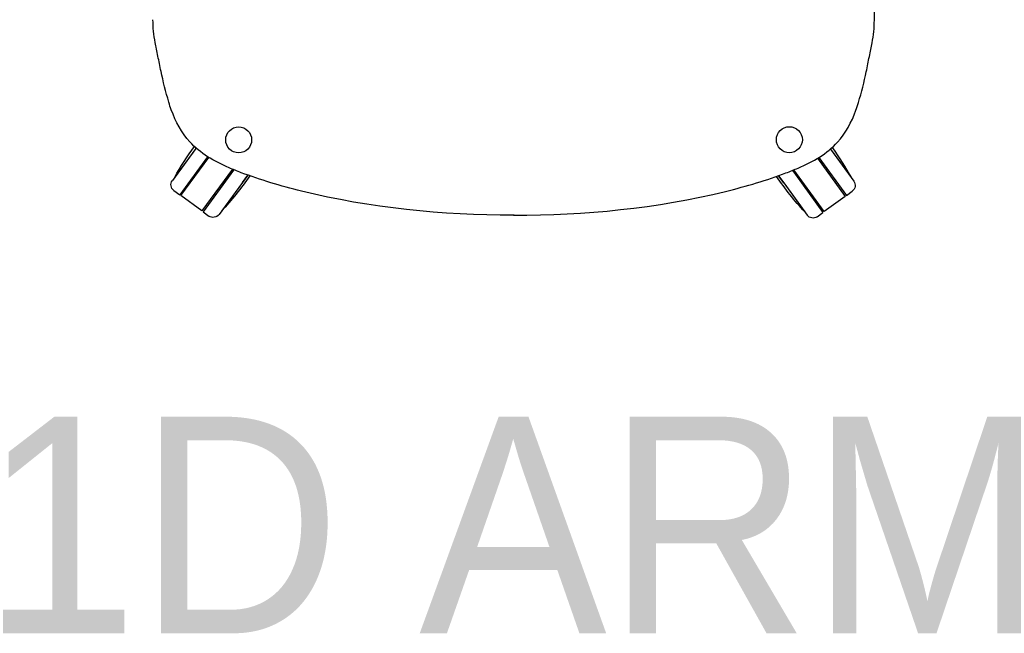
# Model space of a CAD drawing. Header units: metres. Extents: x 1.1 to 14.9, y -7.2 to 0.
# Tile 6 of 22: x 4.971 to 5.653, y -2.968 to -2.544. Entities that reach past the tile are written whole.
import ezdxf

# ---------------------------------------------------------------- set-up
doc = ezdxf.new("R2010")
doc.units = ezdxf.units.M
doc.header["$MEASUREMENT"] = 0
for name, color, linetype in [('2D_Any', 251, 'Continuous'), ('72_AIX_TNKFLEX_D3_FLEX_RUEDA_ESTANDAR', 7, 'Continuous'), ('72_EGR_BASE_TEXT', 7, 'Continuous')]:
    doc.layers.add(name, color=color, linetype=linetype)
doc.styles.add('X3G_ENTITY_12460', font='txt', dxfattribs={"height": 0.15})

# ---------------------------------------------------------------- blocks, each defined once
blk = doc.blocks.new('72AIX_TNKFLEX_D3_CRON_RUEDA_1')
blk.add_circle((0, 0), 0.009)
blk.add_point((0.01, 0.022, -0.069))
blk = doc.blocks.new('2D_fLEX')
at = {"layer": '2D_Any'}
for p, q in [((-0.22015, 0.04637), (-0.23634, 0.02414)), ((-0.22015, 0.04637), (-0.23472, 0.02637)), ((-0.22015, 0.04637), (-0.21998, 0.04661)), ((-0.21998, 0.04661), (-0.22015, 0.04637)), ((0.21958, 0.04591), (0.21957, 0.04592)), ((0.21957, 0.04592), (0.21958, 0.04591)), ((0.21958, 0.04591), (0.23572, 0.02364)), ((0.21958, 0.04591), (0.23411, 0.02587)), ((-0.21207, 0.04049), (-0.2312, 0.01421)), ((-0.23039, 0.01362), (-0.21111, 0.0401)), ((-0.21196, 0.04063), (-0.21207, 0.04049)), ((0.21063, 0.03951), (0.22975, 0.01314)), ((0.21149, 0.04004), (0.23056, 0.01372)), ((-0.19476, 0.03197), (-0.21584, 0.00303)), ((-0.1959, 0.02871), (-0.21503, 0.00244)), ((-0.19381, 0.03158), (-0.1959, 0.02871)), ((-0.18782, 0.02283), (-0.18414, 0.02788)), ((-0.18414, 0.02788), (-0.18782, 0.02283)), ((0.1872, 0.02243), (0.18356, 0.02744)), ((0.18356, 0.02744), (0.1872, 0.02243)), ((0.19325, 0.03111), (0.19529, 0.0283)), ((0.21518, 0.00257), (0.19421, 0.0315)), ((0.19529, 0.0283), (0.21437, 0.00198)), ((-0.18782, 0.02283), (-0.20401, 0.0006)), ((-0.18782, 0.02283), (-0.20238, 0.00282)), ((0.1872, 0.02243), (0.20334, 0.00016)), ((0.1872, 0.02243), (0.20172, 0.00239)), ((-0.23524, 0.01715), (-0.2312, 0.01421)), ((0.23056, 0.01372), (0.23461, 0.01666)), ((-0.21584, 0.00303), (-0.23039, 0.01362)), ((0.22975, 0.01314), (0.21518, 0.00257)), ((-0.21503, 0.00244), (-0.21099, -0.0005)), ((0.21032, -0.00095), (0.21437, 0.00198))]:
    blk.add_line(p, q, dxfattribs=at)
at = {"layer": '2D_Any', "extrusion": (0, 0, -1)}
for centre, radius, start, end in [((0.05554, -0.07349), 0.20513, 29.13038, 36.18716), ((-0.05472, -0.07361), 0.20513, 144.01551, 150.98903), ((0.35243, 0.14269), 0.20513, 214.19945, 222.98903), ((0.2323, 0.0212), 0.005, 306.05971, 36.05971), ((-0.35206, 0.14195), 0.20513, 317.13038, 325.9047), ((-0.23167, 0.02071), 0.005, 144.05971, 234.05971), ((0.20805, 0.00354), 0.005, 216.05971, 306.05971), ((-0.20739, 0.0031), 0.005, 234.05971, 324.05971)]:
    blk.add_arc(centre, radius, start, end, dxfattribs=at)
for centre, major_axis, ratio, end_param in [((-0.22953, 0.07573), (-0.00752, -0.00274), 0.000101, 0.000895), ((-0.14494, 0.02451), (-0.00192, -0.00777), 0.00003, 0.000972)]:
    blk.add_ellipse(centre, major_axis=major_axis, ratio=ratio, start_param=0, end_param=end_param, dxfattribs=at)
at = {"layer": '2D_Any'}
for centre, major_axis, ratio, end_param in [((0.22969, 0.07549), (0.00751, -0.00274), 0.000101, 0.000895), ((0.14504, 0.02436), (0.00191, -0.00777), 0.00003, 0.000972)]:
    blk.add_ellipse(centre, major_axis=major_axis, ratio=ratio, start_param=0, end_param=end_param, dxfattribs=at)
for points in [[(0.24997, 0.1352), (0.24999, 0.13816), (0.25, 0.14112), (0.25001, 0.14408)], [(-0.24816, 0.11961), (-0.24922, 0.12478), (-0.24973, 0.13014), (-0.24975, 0.13546)], [(0.24836, 0.11935), (0.24943, 0.12452), (0.24995, 0.12988), (0.24997, 0.1352)], [(-0.23705, 0.07299), (-0.23768, 0.07474), (-0.23828, 0.07655), (-0.23881, 0.07838)], [(-0.23881, 0.07838), (-0.23881, 0.07838), (-0.23881, 0.07837), (-0.23881, 0.07837)], [(0.2372, 0.07275), (0.23784, 0.07449), (0.23843, 0.0763), (0.23897, 0.07813)], [(0.23897, 0.07813), (0.23897, 0.07813), (0.23897, 0.07813), (0.23897, 0.07812)], [(-0.18858, 0.02952), (-0.19145, 0.03062), (-0.19428, 0.03175), (-0.19703, 0.03293)], [(-0.14685, 0.01674), (-0.16124, 0.02029), (-0.17552, 0.02456), (-0.18858, 0.02952)], [(-0.18858, 0.02952), (-0.18858, 0.02952), (-0.18858, 0.02952), (-0.18858, 0.02952)], [(0.14695, 0.01659), (0.16134, 0.02012), (0.17563, 0.02438), (0.18869, 0.02933)], [(0.18869, 0.02933), (0.19156, 0.03042), (0.19439, 0.03155), (0.19714, 0.03272)], [(0.18869, 0.02933), (0.18869, 0.02933), (0.18869, 0.02933), (0.18869, 0.02933)], [(0, 0), (-0.04929, 0.00006), (-0.09935, 0.00502), (-0.14685, 0.01674)], [(0.00008, 0), (0.04937, 0.00001), (0.09943, 0.00492), (0.14695, 0.01658)]]:
    blk.add_open_spline(points, degree=3, dxfattribs=at)
for points, knots in [([(-0.23881, 0.07838), (-0.24087, 0.08547), (-0.24271, 0.0927), (-0.24496, 0.1033), (-0.24566, 0.10687), (-0.24697, 0.11364), (-0.24759, 0.11683), (-0.24816, 0.11961)], [0.00000283, 0.00000283, 0.00000283, 0.00000283, 0.02276695, 0.02276695, 0.03464784, 0.03464784, 0.04721104, 0.04721104, 0.04721104, 0.04721104]), ([(0.23897, 0.07813), (0.24104, 0.08522), (0.24289, 0.09245), (0.24515, 0.10305), (0.24585, 0.10661), (0.24717, 0.11338), (0.24779, 0.11658), (0.24836, 0.11935)], [0.00000283, 0.00000283, 0.00000283, 0.00000283, 0.02276695, 0.02276695, 0.03464784, 0.03464784, 0.04721104, 0.04721104, 0.04721104, 0.04721104]), ([(-0.19703, 0.03293), (-0.20746, 0.03741), (-0.21712, 0.04288), (-0.22985, 0.05707), (-0.23404, 0.06473), (-0.23705, 0.07299)], [0, 0, 0, 0, 0.03746767, 0.03746767, 0.06650024, 0.06650024, 0.06650024, 0.06650024]), ([(0.19714, 0.03272), (0.20758, 0.03719), (0.21724, 0.04265), (0.22999, 0.05683), (0.23419, 0.06449), (0.2372, 0.07274)], [0, 0, 0, 0, 0.03746767, 0.03746767, 0.06650024, 0.06650024, 0.06650024, 0.06650024]), ([(0, 0.00055), (0, 0.00053), (0, 0.00051), (0, 0.00048), (0, 0.00046), (0, 0.00044)], [0, 0, 0, 0, 0.01552449, 0.01552449, 0.03104897, 0.03104897, 0.03104897, 0.03104897]), ([(0, 0.00055), (0, 0.00053), (0, 0.00051), (0, 0.00048), (0, 0.00046), (0, 0.00044)], [0, 0, 0, 0, 0.01552449, 0.01552449, 0.03104897, 0.03104897, 0.03104897, 0.03104897])]:
    blk.add_open_spline(points, degree=3, knots=knots, dxfattribs=at)
blk = doc.blocks.new('339065f7-a3da-489c-9b65-940f0ac520b8')
blk.add_blockref('2D_fLEX', (-0.00022, -0.34484, 0.00503))
at = {"layer": '72_AIX_TNKFLEX_D3_FLEX_RUEDA_ESTANDAR', "color": 0}
for p, rotation in [((-0.19061, -0.29262, 0.07403), 144), ((0.19085, -0.29249, 0.07403), 216)]:
    blk.add_blockref('72AIX_TNKFLEX_D3_CRON_RUEDA_1', p, dxfattribs=dict(at, rotation=rotation))

msp = doc.modelspace()

# ---------------------------------------------------------------- block references
msp.add_blockref('339065f7-a3da-489c-9b65-940f0ac520b8', (5.31285, -2.33415, -0.00503))

# ---------------------------------------------------------------- texts
at = {"layer": '72_EGR_BASE_TEXT', "color": 1, "true_color": 0xff0000, "insert": (5.31291, -2.81842), "char_height": 0.15, "attachment_point": 2, "style": 'X3G_ENTITY_12460'}
msp.add_mtext('1D ARM', dxfattribs=at)

doc.saveas('drawing.dxf')
